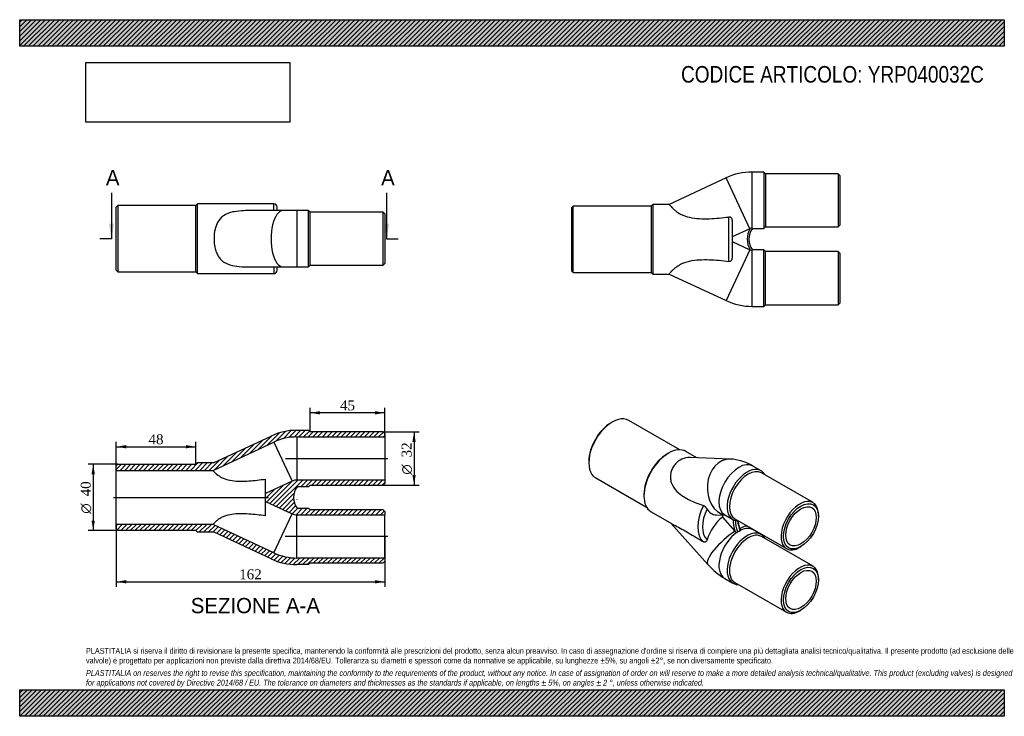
# Model space of a CAD drawing. Header units: millimetres. Extents: x 0 to 594, y 0 to 420.
import ezdxf
from ezdxf.enums import TextEntityAlignment as Align
from ezdxf.lldxf.tags import DXFTag

# ---------------------------------------------------------------- set-up
doc = ezdxf.new("R2010")
doc.units = ezdxf.units.MM
doc.header["$LTSCALE"] = 2
for name, color, linetype in [('Default', 7, 'Continuous'), ('DV4_Default', 7, 'Continuous'), ('YRP040032C', 7, 'Continuous')]:
    doc.layers.add(name, color=color, linetype=linetype)
doc.styles.add('SEACAD_Solid_Edge_ANSI', font='seans.ttf')
doc.styles.add('SEACAD_Solid_Edge_ANSI1_Symbols', font='semeca1.ttf')
doc.styles.add('SEACAD_Times_New_Roman', font='times.ttf')
tags = doc.linetypes.add('CENTER2', pattern=[28.575, 19.05, -3.175, 3.175, -3.175]).pattern_tags.tags
tags[10:11] = [DXFTag(74, 4), DXFTag(75, 0), DXFTag(340, '0'), DXFTag(46, 0.0), DXFTag(50, 0.0), DXFTag(44, 0.0), DXFTag(45, 0.0)]
tags[8:9] = [DXFTag(74, 4), DXFTag(75, 0), DXFTag(340, '0'), DXFTag(46, 0.0), DXFTag(50, 0.0), DXFTag(44, 0.0), DXFTag(45, 0.0)]
tags[6:7] = [DXFTag(74, 4), DXFTag(75, 0), DXFTag(340, '0'), DXFTag(46, 0.0), DXFTag(50, 0.0), DXFTag(44, 0.0), DXFTag(45, 0.0)]
tags[4:5] = [DXFTag(74, 4), DXFTag(75, 0), DXFTag(340, '0'), DXFTag(46, 0.0), DXFTag(50, 0.0), DXFTag(44, 0.0), DXFTag(45, 0.0)]
doc.dimstyles.new('ANSImm', dxfattribs={"dimtxt": 6, "dimasz": 6, "dimexe": 3, "dimexo": 0, "dimgap": 1.5, "dimtad": 1, "dimdsep": 46, "dimtxsty": 'SEACAD_Times_New_Roman', "dimblk1": '_SE_FILLED', "dimblk2": '_SE_FILLED', "dimsah": 1, "dimcen": 3, "dimazin": 0, "dimtfac": 0.85, "dimtdec": 3, "dimtofl": 0, "dimtmove": 0, "dimatfit": 3, "dimfxl": 1, "dimarcsym": 0})
picture_1 = doc.add_image_def('image1.jpg', size_in_pixel=(4302, 1260))

# ---------------------------------------------------------------- blocks, each defined once
blk = doc.blocks.new('SE')
at = {"layer": 'YRP040032C', "color": 7, "linetype": 'Continuous'}
for p, q in [((441.87, 294.23), (441.87, 328.16)), ((448.87, 328.16), (441.87, 328.16)), ((448.87, 328.16), (448.87, 294.16)), ((449.87, 327.16), (448.87, 328.16)), ((449.87, 327.16), (449.87, 295.16)), ((493.87, 327.16), (449.87, 327.16)), ((493.87, 327.16), (493.87, 295.16)), ((494.87, 326.16), (493.87, 327.16)), ((426.23, 324.69), (391.85, 308.66)), ((440.55, 293.99), (426.23, 324.69)), ((494.87, 326.16), (494.87, 296.16)), ((333.87, 307.66), (332.87, 306.66)), ((332.87, 306.66), (332.87, 268.66)), ((333.87, 267.66), (333.87, 307.66)), ((380.87, 307.66), (333.87, 307.66)), ((381.87, 308.66), (380.87, 307.66)), ((380.87, 307.66), (380.87, 267.66)), ((381.87, 308.66), (381.87, 266.66)), ((391.85, 308.66), (381.87, 308.66)), ((427.87, 274.3), (427.87, 301.02)), ((429.87, 299.13), (429.87, 276.2)), ((440.55, 293.99), (429.87, 289.01)), ((441.87, 294.23), (441.99, 294.21)), ((441.99, 294.21), (441.99, 294.16)), ((441.99, 294.16), (448.87, 294.16)), ((448.87, 294.16), (449.87, 295.16)), ((449.87, 295.16), (493.87, 295.16)), ((493.87, 295.16), (494.87, 296.16)), ((429.87, 286.32), (440.55, 281.34)), ((440.55, 281.34), (426.23, 250.63)), ((441.99, 281.12), (441.87, 281.09)), ((441.87, 247.16), (441.87, 281.09)), ((441.99, 281.16), (441.99, 281.12)), ((448.87, 281.16), (441.99, 281.16)), ((448.87, 247.16), (448.87, 281.16)), ((449.87, 280.16), (448.87, 281.16)), ((449.87, 248.16), (449.87, 280.16)), ((493.87, 280.16), (449.87, 280.16)), ((493.87, 280.16), (493.87, 248.16)), ((494.87, 279.16), (493.87, 280.16)), ((494.87, 279.16), (494.87, 249.16)), ((332.87, 268.66), (333.87, 267.66)), ((333.87, 267.66), (380.87, 267.66)), ((380.87, 267.66), (381.87, 266.66)), ((381.87, 266.66), (391.85, 266.66)), ((391.85, 266.66), (426.23, 250.63)), ((441.87, 247.16), (448.87, 247.16)), ((448.87, 247.16), (449.87, 248.16)), ((449.87, 248.16), (493.87, 248.16)), ((493.87, 248.16), (494.87, 249.16))]:
    blk.add_line(p, q, dxfattribs=at)
for centre, radius, start, end in [((441.87, 291.16), 37, 90, 115), ((428.04, 299.2), 1.83, 357.62757, 95.45406), ((450.87, 287.66), 12, 147.7849, 212.2151), ((450.87, 287.66), 11, 143.77845, 216.22155), ((441.87, 291.16), 3.12, 111.69487, 115), ((441.63, 291.82), 2.42, 84.44483, 112.35867), ((441.87, 284.16), 3.12, 245, 248.30513), ((441.63, 283.47), 2.39, 247.48321, 275.71329), ((428.04, 276.12), 1.83, 264.54594, 2.37243), ((441.87, 284.16), 37, 245, 270)]:
    blk.add_arc(centre, radius, start, end, dxfattribs=at)
for points in [[(391.85, 308.66), (391.85, 308.66), (391.85, 308.66), (391.85, 308.66), (391.91, 308.58), (392.14, 308.29), (392.32, 308.07), (392.79, 307.51), (393.08, 307.18), (393.81, 306.41), (394.25, 305.97), (395.27, 305.07), (395.86, 304.6), (397.18, 303.66), (397.94, 303.2), (400.35, 301.96), (402.22, 301.3), (406.05, 300.44), (408.06, 300.2), (412.05, 299.97), (414.03, 299.97), (419.97, 300.16), (423.93, 300.55), (427.87, 301.02)], [(391.85, 266.66), (391.85, 266.66), (391.85, 266.66), (391.85, 266.67), (391.91, 266.74), (392.14, 267.03), (392.32, 267.25), (392.79, 267.81), (393.08, 268.15), (393.81, 268.91), (394.25, 269.35), (395.27, 270.26), (395.86, 270.73), (397.18, 271.66), (397.94, 272.12), (400.35, 273.36), (402.22, 274.02), (406.05, 274.88), (408.06, 275.12), (412.05, 275.35), (414.03, 275.35), (419.97, 275.16), (423.93, 274.78), (427.87, 274.3)]]:
    blk.add_open_spline(points, degree=3, knots=[0.4989876, 0.4989876, 0.4989876, 0.4989876, 0.5, 0.5, 0.53125, 0.53125, 0.5625, 0.5625, 0.59375, 0.59375, 0.625, 0.625, 0.65625, 0.65625, 0.6875, 0.6875, 0.75, 0.75, 0.8125, 0.8125, 0.875, 0.875, 1, 1, 1, 1], dxfattribs=at)
blk = doc.blocks.new('SE1')
at = {"layer": 'YRP040032C', "color": 7, "linetype": 'Continuous'}
for p, q in [((398.23, 160.66), (367.49, 178.4)), ((357.49, 177.41), (356.78, 177.01)), ((391.43, 158.63), (390.72, 158.23)), ((408.53, 155.87), (401.93, 159.68)), ((428.54, 155.09), (404.52, 156.02)), ((343.35, 153.74), (343.35, 152.92)), ((447.31, 148.05), (442.36, 150.9)), ((347.49, 143.76), (378.23, 126.02)), ((478.63, 128.81), (447.51, 146.77)), ((376.58, 133.73), (376.58, 132.92)), ((380.93, 123.3), (393.28, 116.17)), ((420.14, 121.39), (425.86, 121.17)), ((423.96, 121.24), (423.96, 119.98)), ((423.96, 119.98), (431.51, 111.55)), ((425.36, 121.46), (430.31, 118.6)), ((431.51, 119.06), (462.63, 101.1)), ((481.94, 120.67), (481.94, 121.48)), ((392.82, 116.44), (415.22, 91.44)), ((433.08, 111.1), (432.79, 111.01)), ((433.24, 111.23), (433.08, 111.1)), ((433.24, 111.23), (433.95, 111.63)), ((433.95, 111.63), (434.65, 112.04)), ((434.81, 112.1), (434.65, 112.04)), ((434.93, 112.25), (434.81, 112.1)), ((447.31, 109.67), (442.36, 112.53)), ((478.63, 90.43), (447.51, 108.4)), ((470.63, 101.89), (471.33, 102.3)), ((425.36, 83.08), (430.31, 80.23)), ((431.51, 80.68), (462.63, 62.72)), ((481.94, 82.29), (481.94, 83.11)), ((470.63, 63.51), (471.33, 63.92))]:
    blk.add_line(p, q, dxfattribs=at)
for centre, radius, start, end in [((427.01, 125.14), 29.99, 59.21949, 87.07304), ((410.66, 122.78), 4.6, 29.75798, 66.46562), ((427.31, 126.68), 5.57, 248.95013, 249.51082), ((447.21, 119.85), 8.78, 226.53973, 236.49137), ((432.58, 112.27), 1.27, 221.52117, 279.48165), ((446.58, 119.15), 41.84, 221.46378, 239.52772)]:
    blk.add_arc(centre, radius, start, end, dxfattribs=at)
for centre, major_axis, ratio, start_param, end_param in [((357.49, 161.08), (10, 17.32), 0.57735, 0, 3.141593), ((356.78, 161.49), (-9.5, -16.45), 0.57735, 3.926991, 5.497787), ((391.43, 141.49), (-10.5, -18.19), 0.57735, 3.141593, 6.283185), ((390.72, 141.9), (-10, -17.32), 0.57735, 3.926991, 5.497787), ((427.88, 138.1), (-0.66, -16.99), 0.767256, 3.141509, 6.159892), ((433.86, 136.18), (-8.5, -14.72), 0.57735, 3.141593, 6.283185), ((438.81, 133.32), (-8.5, -14.72), 0.57735, 2.796891, 6.283185), ((439.51, 132.92), (-8, -13.86), 0.57735, 3.141593, 6.283185), ((423.96, 122.71), (-10.5, -18.19), 0.57735, 4.80823, 6.187344), ((425.37, 121.89), (-9.5, -16.45), 0.57735, 4.850011, 6.145563), ((425.37, 138.2), (7.63, 16.24), 0.571838, 2.729624, 3.379188), ((470.63, 114.95), (-8, -13.86), 0.57735, 2.356194, 6.283185), ((425.37, 105.59), (-7.63, -16.24), 0.571838, 3.947623, 4.92978), ((433.86, 136.18), (-8.5, -14.72), 0.57735, 0, 0.003489), ((438.81, 112.5), (-6, 10.39), 0.57735, 0.663483, 1.347658), ((438.81, 133.32), (-8.5, -14.72), 0.57735, 0, 0.344701), ((439.51, 112.91), (-5.5, 9.53), 0.57735, 0.716301, 1.417583), ((440.93, 113.73), (-5.5, 9.53), 0.57735, 0.830395, 1.417583), ((427.88, 102.79), (-12.66, -11.35), 0.279258, 3.429909, 3.927553), ((433.86, 97.81), (-8.5, -14.72), 0.57735, 3.141593, 3.837892), ((427.88, 102.79), (-12.66, -11.35), 0.279258, 4.185218, 6.283185), ((433.86, 97.81), (-8.5, -14.72), 0.57735, 4.016089, 6.283185), ((438.81, 94.95), (8.5, 14.72), 0.57735, 0, 3.486294), ((439.51, 94.54), (8, 13.86), 0.57735, 0, 3.141593), ((432.44, 113.32), (1.56, -2.7), 0.57735, -1.22173, -1.164045), ((433.95, 97.75), (8.5, 14.72), 0.57735, 0.785398, 0.857685), ((433.95, 97.75), (8.5, 14.72), 0.57735, 0.713112, 0.785398), ((438.81, 94.95), (8.5, 14.72), 0.57735, 5.938484, 6.283185), ((470.63, 114.95), (-8, -13.86), 0.57735, 0, 0.785398), ((470.63, 76.58), (-8, -13.86), 0.57735, 2.356194, 6.283185), ((470.63, 76.58), (-8, -13.86), 0.57735, 0, 0.785398)]:
    blk.add_ellipse(centre, major_axis=major_axis, ratio=ratio, start_param=start_param, end_param=end_param, dxfattribs=at)
for centre, major_axis in [((471.33, 114.54), (-7.5, -12.99)), ((471.33, 114.54), (-6.5, -11.26)), ((471.33, 76.17), (-7.5, -12.99)), ((471.33, 76.17), (6.5, 11.26))]:
    blk.add_ellipse(centre, major_axis=major_axis, ratio=0.57735, dxfattribs=at)
for points, knots in [([(404.52, 156.02), (404.03, 156.04), (403.54, 156.03), (401.4, 155.85), (399.84, 155.35), (397.71, 154.1), (397.05, 153.61), (395.82, 152.48), (395.25, 151.83), (394.26, 150.42), (393.84, 149.66), (393.16, 148.04), (392.89, 147.17), (392.58, 145.41), (392.52, 144.52), (392.63, 142.74), (392.8, 141.84), (393.59, 139.32), (394.53, 137.8), (396.74, 135.24), (398.04, 134.16), (400.74, 132.27), (402.14, 131.46), (406.44, 129.25), (409.44, 128.06), (412.5, 127)], [0.4193837, 0.4193837, 0.4193837, 0.4193837, 0.4375, 0.4375, 0.5, 0.5, 0.53125, 0.53125, 0.5625, 0.5625, 0.59375, 0.59375, 0.625, 0.625, 0.65625, 0.65625, 0.6875, 0.6875, 0.75, 0.75, 0.8125, 0.8125, 0.875, 0.875, 1, 1, 1, 1]), ([(393.27, 116.18), (393.82, 115.86), (394.66, 115.45), (396.74, 114.37), (398.04, 113.68), (400.74, 112.17), (402.14, 111.36), (406.44, 108.84), (409.44, 107.02), (412.5, 105.19)], [0.6949512, 0.6949512, 0.6949512, 0.6949512, 0.75, 0.75, 0.8125, 0.8125, 0.875, 0.875, 1, 1, 1, 1]), ([(434.91, 112.5), (434.88, 112.57), (434.71, 112.92), (434.43, 113.63), (434.11, 114.55), (433.85, 115.49), (433.65, 116.4), (433.53, 117.18), (433.48, 117.66), (433.47, 117.85)], [0, 0, 0, 0, 0.0147061, 0.0873696, 0.1599651, 0.2324423, 0.3047731, 0.3769337, 0.424728, 0.424728, 0.424728, 0.424728]), ([(414.66, 106.35), (414.58, 106.09), (414.46, 105.86), (414.17, 105.46), (414, 105.29), (413.71, 105.12), (413.61, 105.07), (413.39, 105.01), (413.28, 104.99), (413.06, 104.99), (412.94, 105.01), (412.72, 105.07), (412.61, 105.12), (412.5, 105.19)], [0, 0, 0, 0, 0.25, 0.25, 0.5, 0.5, 0.625, 0.625, 0.75, 0.75, 0.875, 0.875, 1, 1, 1, 1])]:
    blk.add_open_spline(points, degree=3, knots=knots, dxfattribs=at)
blk.add_open_spline([(434.91, 112.5), (434.94, 112.41), (434.96, 112.32), (434.93, 112.25)], degree=3, dxfattribs=at)
blk = doc.blocks.new('SE2')
at = {"layer": 'YRP040032C', "color": 7, "linetype": 'Continuous'}
for p, q in [((107.26, 308.92), (106.26, 307.92)), ((107.26, 266.92), (107.26, 308.92)), ((153.26, 308.92), (107.26, 308.92)), ((153.26, 304.92), (153.26, 308.92)), ((59.26, 307.92), (58.26, 306.92)), ((58.26, 268.92), (58.26, 306.92)), ((59.26, 307.92), (59.26, 267.92)), ((106.26, 307.92), (59.26, 307.92)), ((106.26, 267.92), (106.26, 307.92)), ((158.8, 304.92), (138.88, 304.92)), ((155.26, 304.92), (155.26, 306.92)), ((167.26, 304.92), (158.8, 304.92)), ((167.26, 304.92), (167.26, 270.92)), ((174.26, 304.92), (167.26, 304.92)), ((174.26, 270.92), (174.26, 304.92)), ((175.26, 303.92), (174.26, 304.92)), ((175.26, 271.92), (175.26, 303.92)), ((219.26, 303.92), (175.26, 303.92)), ((219.26, 271.92), (219.26, 303.92)), ((220.26, 302.92), (219.26, 303.92)), ((220.26, 302.92), (220.26, 272.92)), ((58.26, 268.92), (59.26, 267.92)), ((59.26, 267.92), (106.26, 267.92)), ((106.26, 267.92), (107.26, 266.92)), ((138.86, 270.92), (158.8, 270.92)), ((153.26, 270.92), (153.26, 266.92)), ((155.26, 268.92), (155.26, 270.92)), ((158.8, 270.92), (167.26, 270.92)), ((167.26, 270.92), (174.26, 270.92)), ((174.26, 270.92), (175.26, 271.92)), ((175.26, 271.92), (219.26, 271.92)), ((219.26, 271.92), (220.26, 272.92)), ((107.26, 266.92), (153.26, 266.92))]:
    blk.add_line(p, q, dxfattribs=at)
for centre, start, end in [((153.26, 306.92), 0, 90), ((153.26, 268.92), 270, 0)]:
    blk.add_arc(centre, 2, start, end, dxfattribs=at)
blk.add_ellipse((158.8, 287.92), major_axis=(0, 17), ratio=0.422618, start_param=0, end_param=3.141593, dxfattribs=at)
blk.add_open_spline([(138.88, 304.92), (137.68, 304.92), (136.48, 304.89), (133.3, 304.75), (131.29, 304.57), (128.41, 304.03), (127.47, 303.8), (125.66, 303.21), (124.79, 302.85), (122.41, 301.54), (121.07, 300.32), (119.56, 298.1), (119.13, 297.28), (118.42, 295.57), (118.13, 294.67), (117.44, 291.83), (117.23, 289.84), (117.24, 286.81), (117.3, 285.81), (117.53, 283.85), (117.71, 282.87), (118.18, 281), (118.47, 280.11), (119.2, 278.41), (119.64, 277.6), (120.66, 276.13), (121.24, 275.47), (122.57, 274.29), (123.33, 273.78), (125.74, 272.49), (127.61, 271.94), (131.44, 271.24), (133.45, 271.07), (136.59, 270.94), (137.73, 270.91), (138.86, 270.92)], degree=3, knots=[0.1500945, 0.1500945, 0.1500945, 0.1500945, 0.1875, 0.1875, 0.25, 0.25, 0.28125, 0.28125, 0.3125, 0.3125, 0.375, 0.375, 0.40625, 0.40625, 0.4375, 0.4375, 0.5, 0.5, 0.53125, 0.53125, 0.5625, 0.5625, 0.59375, 0.59375, 0.625, 0.625, 0.65625, 0.65625, 0.6875, 0.6875, 0.75, 0.75, 0.8125, 0.8125, 0.8483637, 0.8483637, 0.8483637, 0.8483637], dxfattribs=at)
blk = doc.blocks.new('SE4')
at = {"color": 7, "linetype": 'Continuous', "style": 'SEACAD_Solid_Edge_ANSI'}
blk.add_text('A', height=9.2, dxfattribs=at).set_placement((52.01, 329.32), align=Align.TOP_LEFT)
blk = doc.blocks.new('SE5')
at = {"color": 7, "linetype": 'Continuous', "style": 'SEACAD_Solid_Edge_ANSI'}
blk.add_text('A', height=9.2, dxfattribs=at).set_placement((218.04, 329.32), align=Align.TOP_LEFT)
blk = doc.blocks.new('SEANNOT_GROUP')
at = {"linetype": 'Continuous'}
blk.add_hatch(color=7, dxfattribs=at).paths.add_polyline_path([(53.8, 297.12), (55.33, 287.92), (56.86, 297.12)])
at = {"color": 7, "linetype": 'Continuous'}
blk.add_lwpolyline([(55.33, 315.52), (55.33, 287.92)], dxfattribs=at)
blk = doc.blocks.new('SEANNOT_GROUP1')
at = {"linetype": 'Continuous'}
blk.add_hatch(color=7, dxfattribs=at).paths.add_polyline_path([(219.82, 297.12), (221.36, 287.92), (222.89, 297.12)])
at = {"color": 7, "linetype": 'Continuous'}
blk.add_lwpolyline([(221.36, 315.52), (221.36, 287.92)], dxfattribs=at)
blk = doc.blocks.new('SE3')
at = {"layer": 'Default', "color": 7, "linetype": 'CENTER2'}
for p, q in [((55.33, 287.92), (48.43, 287.92)), ((221.36, 287.92), (228.26, 287.92))]:
    blk.add_line(p, q, dxfattribs=at)
at = {"layer": 'Default', "color": 7, "linetype": 'CENTER2', "const_width": 0.0001}
blk.add_lwpolyline([(55.33, 287.92), (221.36, 287.92)], dxfattribs=at)
at = {"layer": 'Default'}
for name in ['SE4', 'SE5', 'SEANNOT_GROUP', 'SEANNOT_GROUP1']:
    blk.add_blockref(name, (0, 0), dxfattribs=at)
blk = doc.blocks.new('SE6')
at = {"layer": 'YRP040032C', "linetype": 'Continuous'}
h = blk.add_hatch(dxfattribs=at)
h.set_pattern_fill('LINE', scale=0.62992, angle=45, style=0)
edge = h.paths.add_edge_path()
edge.add_line((220.26, 170.44), (219.26, 171.44))
edge.add_line((219.26, 171.44), (175.26, 171.44))
edge.add_line((175.26, 171.44), (174.26, 172.44))
edge.add_line((174.26, 172.44), (167.26, 172.44))
edge.add_arc((167.26, 135.44), 37, 90, 115)
edge.add_line((151.62, 168.97), (117.24, 152.94))
edge.add_line((117.24, 152.94), (107.26, 152.94))
edge.add_line((107.26, 152.94), (106.26, 151.94))
edge.add_line((106.26, 151.94), (59.26, 151.94))
edge.add_line((59.26, 151.94), (58.26, 150.94))
edge.add_line((58.26, 150.94), (58.26, 148.24))
edge.add_line((58.26, 148.24), (116.62, 148.24))
edge.add_line((116.62, 148.24), (153.31, 165.35))
edge.add_arc((167.26, 135.44), 33, 90, 115, ccw=False)
edge.add_line((167.26, 168.44), (220.26, 168.44))
edge.add_line((220.26, 168.44), (220.26, 170.44))
h = blk.add_hatch(dxfattribs=at)
h.set_pattern_fill('LINE', scale=0.62992, angle=45, style=0)
edge = h.paths.add_edge_path()
edge.add_line((220.26, 142.44), (167.26, 142.44))
edge.add_arc((167.26, 135.44), 7, 90, 115)
edge.add_line((164.3, 141.78), (148.26, 134.3))
edge.add_line((148.26, 134.3), (148.26, 129.58))
edge.add_line((148.26, 129.58), (164.3, 122.1))
edge.add_arc((167.26, 128.44), 7, 245, 270)
edge.add_line((167.26, 121.44), (220.26, 121.44))
edge.add_line((220.26, 121.44), (220.26, 123.44))
edge.add_line((220.26, 123.44), (219.26, 124.44))
edge.add_line((219.26, 124.44), (175.26, 124.44))
edge.add_line((175.26, 124.44), (174.26, 125.44))
edge.add_line((174.26, 125.44), (167.38, 125.44))
edge.add_arc((176.26, 131.94), 11, 143.77845, 216.22155, ccw=False)
edge.add_line((167.38, 138.44), (174.26, 138.44))
edge.add_line((174.26, 138.44), (175.26, 139.44))
edge.add_line((175.26, 139.44), (219.26, 139.44))
edge.add_line((219.26, 139.44), (220.26, 140.44))
edge.add_line((220.26, 140.44), (220.26, 142.44))
h = blk.add_hatch(dxfattribs=at)
h.set_pattern_fill('LINE', scale=0.62992, angle=45, style=0)
edge = h.paths.add_edge_path()
edge.add_line((219.26, 92.44), (220.26, 93.44))
edge.add_line((220.26, 93.44), (220.26, 95.44))
edge.add_line((220.26, 95.44), (167.26, 95.44))
edge.add_arc((167.26, 128.44), 33, 245, 270, ccw=False)
edge.add_line((153.31, 98.53), (116.62, 115.64))
edge.add_line((116.62, 115.64), (58.26, 115.64))
edge.add_line((58.26, 115.64), (58.26, 112.94))
edge.add_line((58.26, 112.94), (59.26, 111.94))
edge.add_line((59.26, 111.94), (106.26, 111.94))
edge.add_line((106.26, 111.94), (107.26, 110.94))
edge.add_line((107.26, 110.94), (117.24, 110.94))
edge.add_line((117.24, 110.94), (151.62, 94.91))
edge.add_arc((167.26, 128.44), 37, 245, 270)
edge.add_line((167.26, 91.44), (174.26, 91.44))
edge.add_line((174.26, 91.44), (175.26, 92.44))
edge.add_line((175.26, 92.44), (219.26, 92.44))
at = {"layer": 'DV4_Default', "color": 7, "linetype": 'CENTER2'}
for p, q in [((160.39, 155.44), (222.01, 155.44)), ((56.51, 131.94), (150.01, 131.94)), ((222.01, 108.44), (160.25, 108.44))]:
    blk.add_line(p, q, dxfattribs=at)
at = {"layer": 'YRP040032C', "color": 7, "linetype": 'Continuous'}
for p, q in [((167.26, 172.44), (174.26, 172.44)), ((175.26, 171.44), (174.26, 172.44)), ((117.24, 152.94), (151.62, 168.97)), ((167.26, 168.44), (167.26, 142.44)), ((167.26, 168.44), (220.26, 168.44)), ((219.26, 171.44), (175.26, 171.44)), ((220.26, 170.44), (219.26, 171.44)), ((220.26, 170.44), (220.26, 168.44)), ((220.26, 168.44), (220.26, 142.44)), ((116.62, 148.24), (153.31, 165.35)), ((153.31, 165.35), (164.3, 141.78)), ((59.26, 151.94), (58.26, 150.94)), ((58.26, 148.24), (58.26, 150.94)), ((59.26, 151.94), (106.26, 151.94)), ((106.26, 151.94), (107.26, 152.94)), ((107.26, 152.94), (117.24, 152.94)), ((58.26, 115.64), (58.26, 148.24)), ((58.26, 148.24), (116.62, 148.24)), ((148.26, 134.3), (148.26, 143.02)), ((164.3, 141.78), (148.26, 134.3)), ((220.26, 142.44), (167.26, 142.44)), ((174.26, 138.44), (167.38, 138.44)), ((174.26, 138.44), (175.26, 139.44)), ((175.26, 139.44), (219.26, 139.44)), ((219.26, 139.44), (220.26, 140.44)), ((220.26, 142.44), (220.26, 140.44)), ((148.26, 129.58), (148.26, 134.3)), ((148.26, 120.86), (148.26, 129.58)), ((148.26, 129.58), (164.3, 122.1)), ((167.38, 125.44), (174.26, 125.44)), ((175.26, 124.44), (174.26, 125.44)), ((153.31, 98.53), (164.3, 122.1)), ((167.26, 95.44), (167.26, 121.44)), ((167.26, 121.44), (220.26, 121.44)), ((219.26, 124.44), (175.26, 124.44)), ((220.26, 123.44), (219.26, 124.44)), ((220.26, 123.44), (220.26, 121.44)), ((220.26, 95.44), (220.26, 121.44)), ((116.62, 115.64), (58.26, 115.64)), ((58.26, 112.94), (58.26, 115.64)), ((58.26, 112.94), (59.26, 111.94)), ((153.31, 98.53), (116.62, 115.64)), ((106.26, 111.94), (59.26, 111.94)), ((107.26, 110.94), (106.26, 111.94)), ((117.24, 110.94), (107.26, 110.94)), ((151.62, 94.91), (117.24, 110.94)), ((220.26, 95.44), (167.26, 95.44)), ((220.26, 95.44), (220.26, 93.44)), ((174.26, 91.44), (167.26, 91.44)), ((174.26, 91.44), (175.26, 92.44)), ((175.26, 92.44), (219.26, 92.44)), ((219.26, 92.44), (220.26, 93.44))]:
    blk.add_line(p, q, dxfattribs=at)
for centre, radius, start, end in [((167.26, 135.44), 37, 90, 115), ((167.26, 135.44), 33, 90, 115), ((167.26, 135.44), 7, 90, 115), ((176.26, 131.94), 11, 143.77845, 216.22155), ((167.26, 128.44), 7, 245, 270), ((167.26, 128.44), 33, 245, 270), ((167.26, 128.44), 37, 245, 270)]:
    blk.add_arc(centre, radius, start, end, dxfattribs=at)
for points, knots in [([(116.62, 148.24), (116.62, 148.24), (116.67, 148.17), (116.9, 147.91), (117.07, 147.71), (117.75, 146.96), (118.46, 146.23), (119.95, 145.08), (120.53, 144.69), (121.82, 143.96), (122.51, 143.62), (124.77, 142.73), (126.41, 142.35), (129.77, 141.87), (131.47, 141.79), (134.84, 141.76), (136.52, 141.83), (141.56, 142.16), (144.92, 142.56), (148.26, 143.02)], [0, 0, 0, 0, 0.0625, 0.0625, 0.125, 0.125, 0.25, 0.25, 0.3125, 0.3125, 0.375, 0.375, 0.5, 0.5, 0.625, 0.625, 0.75, 0.75, 1, 1, 1, 1]), ([(148.26, 120.86), (144.92, 121.32), (141.56, 121.72), (136.49, 122.05), (134.79, 122.12), (131.4, 122.09), (129.7, 122), (126.35, 121.52), (124.71, 121.13), (122.48, 120.25), (121.79, 119.91), (120.51, 119.18), (119.94, 118.79), (118.95, 118.02), (118.52, 117.64), (117.81, 116.97), (117.52, 116.66), (116.83, 115.91), (116.62, 115.64), (116.62, 115.64)], [0, 0, 0, 0, 0.25, 0.25, 0.375, 0.375, 0.5, 0.5, 0.625, 0.625, 0.6875, 0.6875, 0.75, 0.75, 0.8125, 0.8125, 0.875, 0.875, 1, 1, 1, 1])]:
    blk.add_open_spline(points, degree=3, knots=knots, dxfattribs=at)
blk = doc.blocks.new('DMBLK270')
at = {"layer": 'Default', "linetype": 'Continuous'}
for points in [[(64.26, 80.1), (64.26, 82.1), (58.26, 81.1)], [(214.26, 80.1), (220.26, 81.1), (214.26, 82.1)]]:
    blk.add_hatch(color=7, dxfattribs=at).paths.add_polyline_path(points)
at = {"layer": 'Default', "color": 7, "linetype": 'Continuous'}
for p, q in [((58.26, 115.64), (58.26, 78.1)), ((220.26, 108.44), (220.26, 78.1)), ((58.26, 81.1), (220.26, 81.1))]:
    blk.add_line(p, q, dxfattribs=at)
at = {"layer": 'Default', "color": 7, "linetype": 'Continuous', "style": 'SEACAD_Times_New_Roman'}
blk.add_text('162', height=6, dxfattribs=at).set_placement((132.43, 88.6), align=Align.TOP_LEFT)
blk = doc.blocks.new('_SE_FILLED')
at = {"color": 0}
blk.add_line((0, 0), (-1, 0), dxfattribs=at)
blk.add_solid([(0, 0), (-1, -0.1665), (-1, 0.1665), (0, 0)], dxfattribs=at)
blk = doc.blocks.new('GDimGGroup')
at = {"layer": 'Default', "linetype": 'Continuous'}
for points in [[(43.34, 145.94), (45.34, 145.94), (44.34, 151.94)], [(43.34, 117.94), (44.34, 111.94), (45.34, 117.94)]]:
    blk.add_hatch(color=7, dxfattribs=at).paths.add_polyline_path(points)
at = {"layer": 'Default', "color": 7, "linetype": 'Continuous'}
for p, q in [((59.26, 151.94), (41.34, 151.94)), ((44.34, 151.94), (44.34, 111.94)), ((59.26, 111.94), (41.34, 111.94))]:
    blk.add_line(p, q, dxfattribs=at)
for s, style, p in [('40', 'SEACAD_Times_New_Roman', (36.84, 132.61)), ('O', 'SEACAD_Solid_Edge_ANSI1_Symbols', (36.84, 122.17))]:
    blk.add_text(s, height=6, rotation=90, dxfattribs=dict(at, style=style)).set_placement(p, align=Align.TOP_LEFT)
blk = doc.blocks.new('GDimGGroup1')
at = {"layer": 'Default', "linetype": 'Continuous'}
for points in [[(238.91, 165.44), (237.91, 171.44), (236.91, 165.44)], [(238.91, 145.44), (236.91, 145.44), (237.91, 139.44)]]:
    blk.add_hatch(color=7, dxfattribs=at).paths.add_polyline_path(points)
at = {"layer": 'Default', "color": 7, "linetype": 'Continuous'}
for p, q in [((219.26, 171.44), (240.91, 171.44)), ((237.91, 171.44), (237.91, 139.44)), ((219.26, 139.44), (240.91, 139.44))]:
    blk.add_line(p, q, dxfattribs=at)
for s, style, p in [('32', 'SEACAD_Times_New_Roman', (230.41, 156.11)), ('O', 'SEACAD_Solid_Edge_ANSI1_Symbols', (230.41, 145.67))]:
    blk.add_text(s, height=6, rotation=90, dxfattribs=dict(at, style=style)).set_placement(p, align=Align.TOP_LEFT)
blk = doc.blocks.new('DMBLK271')
at = {"layer": 'Default', "linetype": 'Continuous'}
for points in [[(181.26, 183.98), (175.26, 182.98), (181.26, 181.98)], [(214.26, 183.98), (214.26, 181.98), (220.26, 182.98)]]:
    blk.add_hatch(color=7, dxfattribs=at).paths.add_polyline_path(points)
at = {"layer": 'Default', "color": 7, "linetype": 'Continuous'}
for p, q in [((175.26, 171.44), (175.26, 185.98)), ((220.26, 169.44), (220.26, 185.98)), ((220.26, 182.98), (175.26, 182.98))]:
    blk.add_line(p, q, dxfattribs=at)
at = {"layer": 'Default', "color": 7, "linetype": 'Continuous', "style": 'SEACAD_Times_New_Roman'}
blk.add_text('45', height=6, dxfattribs=at).set_placement((193.21, 190.48), align=Align.TOP_LEFT)
blk = doc.blocks.new('DMBLK272')
at = {"layer": 'Default', "linetype": 'Continuous'}
for points in [[(64.26, 163.52), (58.26, 162.52), (64.26, 161.52)], [(100.26, 163.52), (100.26, 161.52), (106.26, 162.52)]]:
    blk.add_hatch(color=7, dxfattribs=at).paths.add_polyline_path(points)
at = {"layer": 'Default', "color": 7, "linetype": 'Continuous'}
for p, q in [((58.26, 149.59), (58.26, 165.52)), ((58.26, 162.52), (106.26, 162.52)), ((106.26, 151.94), (106.26, 165.52))]:
    blk.add_line(p, q, dxfattribs=at)
at = {"layer": 'Default', "color": 7, "linetype": 'Continuous', "style": 'SEACAD_Times_New_Roman'}
blk.add_text('48', height=6, dxfattribs=at).set_placement((77.71, 170.02), align=Align.TOP_LEFT)

msp = doc.modelspace()

# ---------------------------------------------------------------- hatches: boundary and pattern name
at = {"layer": 'Default', "linetype": 'Continuous'}
h = msp.add_hatch(dxfattribs=at)
h.set_pattern_fill('LINE', scale=0.62992, angle=45, style=0)
h.paths.add_polyline_path([(594, 404), (594, 420), (0, 420), (0, 404)])
for points in [[(594, 404), (594, 420), (0, 420), (0, 404)], [(594, 0), (594, 16), (0, 16), (0, 0)]]:
    msp.add_hatch(color=7, dxfattribs=at).paths.add_polyline_path(points)
h = msp.add_hatch(dxfattribs=at)
h.set_pattern_fill('LINE', scale=0.62992, angle=45, style=0)
h.paths.add_polyline_path([(594, 0), (594, 16), (0, 16), (0, 0)])

# ---------------------------------------------------------------- linework, layer by layer
at = {"layer": 'Default', "color": 7, "linetype": 'Continuous'}
for p, q in [((0, 420), (594, 420)), ((0, 404), (0, 420)), ((594, 420), (594, 404)), ((594, 404), (0, 404)), ((0, 16), (594, 16)), ((0, 0), (0, 16)), ((594, 16), (594, 0)), ((594, 0), (0, 0))]:
    msp.add_line(p, q, dxfattribs=at)

# ---------------------------------------------------------------- block references
at = {"layer": 'Default'}
for name in ['SE3', 'SE', 'SE2', 'SE1', 'SE6', 'GDimGGroup1', 'GDimGGroup']:
    msp.add_blockref(name, (0, 0), dxfattribs=at)

# ---------------------------------------------------------------- texts
at = {"layer": 'Default', "color": 7, "linetype": 'Continuous', "style": 'SEACAD_Solid_Edge_ANSI'}
msp.add_text('SEZIONE A-A', height=9.2, dxfattribs=at).set_placement((103.217, 71.357), align=Align.TOP_LEFT)
at = {"layer": 'Default', "attachment_point": 1}
for s, insert, char_height, width in [('{\\fArial Narrow|b0||i0||c0|p34;\\C7;\\H10.;\\W1.;CODICE ARTICOLO: YRP040032C}', (398.996, 392.067), 10, 187.7157), ("{\\fArial Narrow|b0||i0||c0|p34;\\C7;\\H3.5;\\W1.;PLASTITALIA si riserva il diritto di revisionare la presente specifica, mantenendo la conformità alle prescrizioni del prodotto, senza alcun preavviso. In caso di assegnazione d'ordine si riserva di compiere una più dettagliata analisi tecnico/qualitativa. Il presente prodotto (ad esclusione delle \\P}{\\fArial Narrow|b0||i0||c0|p34;\\C7;\\H3.5;\\W1.;valvole) è progettato per applicazioni non previste dalla direttiva 2014/68/EU. Tolleranza su diametri e spessori come da normative se applicabile, su lunghezze ±5%, su angoli ±2°, se non diversamente specificato.\\P}{\\fArial Narrow|b0||i0||c0|p34;\\C7;\\H1.;\\W1.;   \\P}{\\fArial Narrow|b0||i1||c0|p34;\\C7;\\H3.5;\\W1.;PLASTITALIA on reserves the right to revise this specification, maintaining the conformity to the requirements of the product, without any notice. In case of assignation of order on will reserve to make a more detailed analysis technical/qualitative. This product (excluding valves) is designed \\P}{\\fArial Narrow|b0||i1||c0|p34;\\C7;\\H3.5;\\W1.;for applications not covered by Directive 2014/68 / EU. The tolerance on diameters and thicknesses as the standards if applicable, on lengths ± 5%, on angles ± 2 °, unless otherwise indicated.\\P}", (40, 41.205), 3.5, 514)]:
    msp.add_mtext(s, dxfattribs=dict(at, insert=insert, char_height=char_height, width=width))

# ---------------------------------------------------------------- dimensions: what is measured, and where the dimension line sits
at = {"layer": 'Default', "color": 7, "linetype": 'Continuous'}
for base, p1, p2, picture, middle in [((175.256, 182.982), (220.256, 169.44), (175.256, 171.44), 'DMBLK271', (197.756, 182.982)), ((106.256, 162.516), (58.256, 149.59), (106.256, 151.94), 'DMBLK272', (82.256, 162.516)), ((220.256, 81.096), (58.256, 115.64), (220.256, 108.44), 'DMBLK270', (139.256, 81.096))]:
    dim = msp.add_linear_dim(base=base, p1=p1, p2=p2, text='\\A1;<>', dimstyle='ANSImm', dxfattribs=at)
    dim.commit()
    dim.dimension.update_dxf_attribs({"geometry": picture, "text_midpoint": middle, "dimtype": 160})

# ---------------------------------------------------------------- pictures from other files: only their frames are drawn
image = msp.add_image(picture_1, insert=(40, 358.206), size_in_units=(122.914, 36))
image.dxf.flags = 7

doc.saveas('drawing.dxf')
